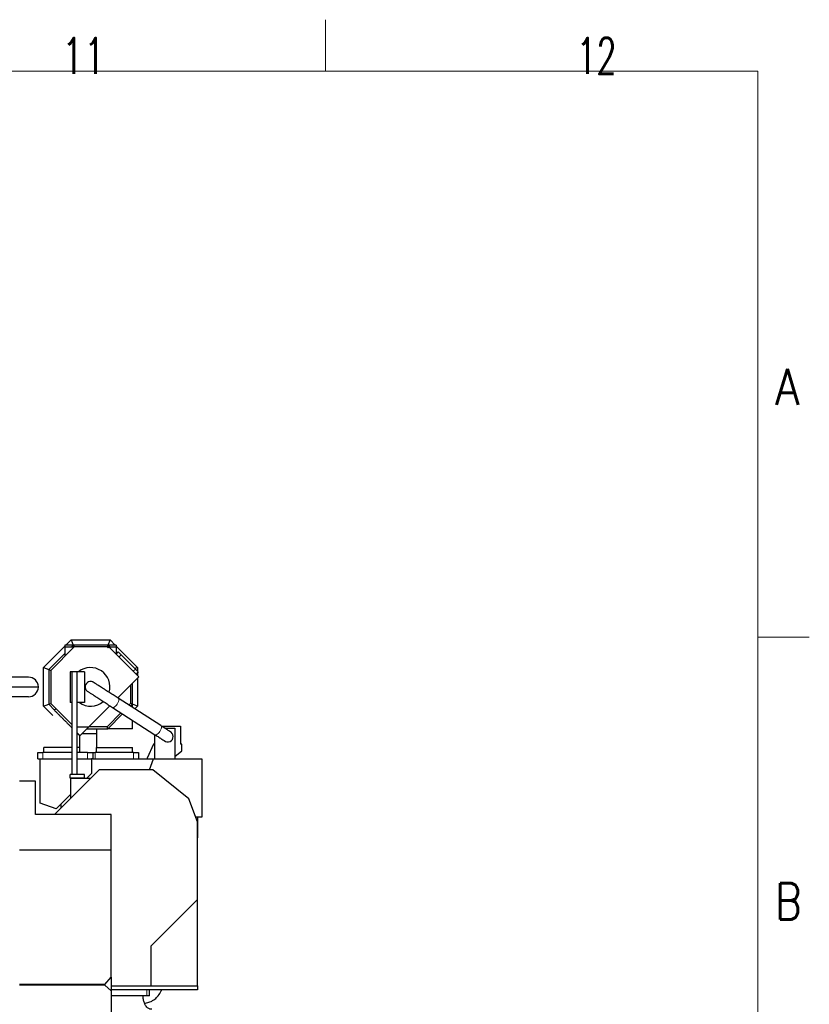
# Model space of a CAD drawing. Header units: inches. Extents: x 0 to 23760, y -13 to 16800.
# Tile 222 of 222: x 20691 to 23760, y 12973 to 16800. Entities that reach past the tile are written whole.
import ezdxf

# ---------------------------------------------------------------- set-up
doc = ezdxf.new("R2010")
doc.units = ezdxf.units.IN
doc.layers.add('210', color=7, linetype='Continuous', true_color=0xffffff)
doc.layers.add('254', color=7, linetype='Continuous', true_color=0xffffff)
doc.styles.add('latin_extended', font='simplex.shx')

msp = doc.modelspace()

# ---------------------------------------------------------------- linework, layer by layer
at = {"layer": '210', "color": 7, "linetype": 'Continuous', "lineweight": 18}
for p, q in [((21880, 16600), (21880, 16800)), ((200, 16600), (23560, 16600)), ((23560, 200), (23560, 16600)), ((23760, 14400), (23560, 14400))]:
    msp.add_line(p, q, dxfattribs=at)
at = {"layer": '254', "color": 2, "linetype": 'Continuous', "lineweight": 25}
for p, q in [((20870.951, 14369.64), (20890.952, 14389.641)), ((20890.952, 14389.641), (20899.236, 14369.641)), ((20890.952, 14389.641), (21042.14, 14389.641)), ((21042.14, 14389.641), (21033.856, 14369.641)), ((21042.14, 14389.641), (21062.141, 14369.64)), ((20784.046, 14282.735), (20866.546, 14365.235)), ((20902.343, 14362.141), (20811.546, 14271.344)), ((20899.236, 14369.641), (20866.546, 14369.641)), ((20866.546, 14369.641), (20866.546, 14362.141)), ((20866.546, 14362.141), (20902.343, 14362.141)), ((20866.546, 14362.141), (20866.546, 14326.344)), ((20899.236, 14369.641), (20891.736, 14362.141)), ((21033.856, 14369.641), (20899.236, 14369.641)), ((20899.236, 14369.641), (20902.343, 14362.141)), ((21030.749, 14362.141), (20902.343, 14362.141)), ((21033.856, 14369.641), (21030.749, 14362.141)), ((21030.749, 14362.141), (21066.546, 14362.141)), ((21034.285, 14358.606), (21030.749, 14362.141)), ((21041.356, 14362.141), (21033.856, 14369.641)), ((21066.546, 14369.641), (21033.856, 14369.641)), ((21037.82, 14362.141), (21034.285, 14358.606)), ((21153.929, 14246.032), (21037.82, 14362.141)), ((21066.546, 14369.641), (21066.546, 14362.141)), ((21066.546, 14365.235), (21149.046, 14282.735)), ((21066.546, 14362.141), (21066.546, 14335.426)), ((20866.546, 14336.951), (20804.046, 14274.451)), ((21065.541, 14334.421), (21074.026, 14342.906)), ((21067.309, 14336.188), (21066.546, 14336.951)), ((21074.026, 14342.906), (21085.34, 14331.592)), ((21085.34, 14331.592), (21140.494, 14276.438)), ((20784.046, 14131.547), (20784.046, 14282.735)), ((20784.046, 14282.735), (20804.046, 14274.451)), ((20804.046, 14274.451), (20811.546, 14271.344)), ((20804.046, 14274.451), (20804.046, 14139.832)), ((21149.046, 14282.735), (21138.546, 14278.386)), ((21151.808, 14265.124), (21140.494, 14276.438)), ((21149.046, 14282.735), (21149.046, 14267.886)), ((20725.504, 14244.814), (20525.504, 14244.814)), ((20811.546, 14271.344), (20811.546, 14142.938)), ((20893.371, 14266.032), (20887.635, 14266.032)), ((20887.635, 14266.032), (20887.635, 14146.032)), ((20893.371, 14266.032), (20893.371, 13867.141)), ((20913.371, 14266.032), (20893.371, 14266.032)), ((20942.655, 14266.032), (20913.371, 14266.032)), ((20913.371, 14266.032), (20913.371, 13867.141)), ((20942.655, 14266.032), (20942.655, 14146.032)), ((21153.929, 14246.032), (21072.098, 14164.201)), ((21151.808, 14265.124), (21143.323, 14256.639)), ((21149.046, 14262.36), (21149.046, 14250.915)), ((21149.046, 14241.147), (21149.046, 14131.547)), ((20525.504, 14207.791), (20763.54, 14207.791)), ((20525.504, 14206.764), (20762.54, 14206.764)), ((20763.54, 14205.737), (20525.504, 14205.737)), ((20763.54, 14207.791), (20762.54, 14206.764)), ((20763.54, 14205.737), (20762.54, 14206.764)), ((21121.546, 14213.649), (21121.546, 14142.938)), ((21129.046, 14139.832), (21129.046, 14221.148)), ((20725.504, 14168.714), (20525.504, 14168.714)), ((21239.573, 14056.465), (21074.132, 14162.898)), ((20784.046, 14131.547), (20804.046, 14139.832)), ((20820.154, 14095.44), (20784.046, 14131.547)), ((20804.046, 14139.832), (20811.546, 14142.938)), ((20804.046, 14139.832), (20826.893, 14116.984)), ((20811.546, 14142.938), (20893.371, 14061.113)), ((20832.196, 14122.288), (20826.046, 14116.139)), ((20893.371, 14146.032), (20887.635, 14146.032)), ((20942.655, 14146.032), (20913.371, 14146.032)), ((21041.715, 14133.818), (20960.038, 14052.141)), ((21051.408, 14127.576), (21216.849, 14021.143)), ((21121.546, 14142.938), (21115.129, 14136.521)), ((21129.046, 14139.832), (21121.546, 14142.938)), ((21121.584, 14132.37), (21129.046, 14139.832)), ((21129.046, 14127.57), (21129.046, 14139.832)), ((21149.046, 14131.547), (21129.046, 14139.832)), ((21149.046, 14131.547), (21138.796, 14121.297)), ((21084.739, 14106.131), (21030.749, 14052.141)), ((21033.856, 14044.641), (21091.195, 14101.98)), ((20913.372, 14052.141), (20960.038, 14052.141)), ((20960.038, 14052.141), (20925.041, 14017.144)), ((20952.539, 14044.641), (21033.856, 14044.641)), ((21030.749, 14052.141), (20960.038, 14052.141)), ((21033.856, 14044.641), (21030.749, 14052.141)), ((21129.046, 14044.641), (21129.046, 14077.631)), ((21243.177, 14054.141), (21316.504, 14054.141)), ((21255.587, 14046.141), (21294.507, 14046.141)), ((21294.507, 14046.141), (21294.507, 13927.141)), ((21316.504, 14054.141), (21316.504, 13984.141)), ((20989.041, 14024.641), (20932.539, 14024.641)), ((21216.504, 13984.141), (21216.504, 14021.365)), ((21216.507, 13927.141), (21216.507, 14021.361)), ((20785.041, 13972.141), (20785.041, 13972.141)), ((20785.041, 13972.141), (20785.041, 13972.141)), ((20785.041, 13952.141), (20785.041, 13972.141)), ((20925.041, 13952.141), (20925.041, 13972.141)), ((20925.041, 13972.141), (20925.041, 13972.141)), ((20989.041, 13952.141), (20989.041, 13972.141)), ((21129.046, 13952.141), (21129.046, 13972.141)), ((21211.504, 13984.141), (21186.504, 13930.529)), ((21216.504, 13984.141), (21211.504, 13984.141)), ((21321.504, 13984.141), (21316.504, 13984.141)), ((21321.504, 13959.141), (21321.504, 13984.141)), ((20761.041, 13952.141), (20781.041, 13952.141)), ((20761.041, 13927.141), (20761.041, 13952.141)), ((20893.369, 13952.141), (20781.041, 13952.141)), ((20955.041, 13952.141), (20913.371, 13952.141)), ((20955.041, 13952.141), (20975.041, 13952.141)), ((20975.041, 13952.141), (20975.041, 13927.141)), ((20975.041, 13952.141), (20984.541, 13952.141)), ((21133.541, 13952.141), (20984.541, 13952.141)), ((21133.541, 13952.141), (21153.041, 13952.141)), ((21153.041, 13952.141), (21153.041, 13927.141)), ((21186.504, 13930.529), (21186.504, 13927.14)), ((21294.506, 13936.488), (21321.504, 13959.141)), ((20761.041, 13927.141), (20770.303, 13927.141)), ((20770.304, 13927.141), (20893.371, 13927.141)), ((20770.304, 13755.141), (20770.304, 13927.141)), ((20913.37, 13927.141), (20970.545, 13927.141)), ((20975.041, 13927.141), (20970.545, 13927.141)), ((20970.545, 13927.141), (20970.545, 13870.717)), ((20975.046, 13927.141), (21210.503, 13927.141)), ((21186.503, 13928.537), (21185.605, 13927.14)), ((21195.217, 13885.141), (21210.504, 13927.141)), ((21210.504, 13927.141), (21398.504, 13927.141)), ((21398.504, 13927.141), (21398.504, 13701.157)), ((21000.504, 13885.141), (20826.52, 13711.158)), ((20887.635, 13852.141), (20887.635, 13867.141)), ((20893.371, 13867.141), (20887.635, 13867.141)), ((20942.655, 13852.141), (20887.635, 13852.141)), ((20888.504, 13852.141), (20967.504, 13852.141)), ((20888.504, 13852.141), (20888.504, 13773.141)), ((20913.371, 13867.141), (20893.371, 13867.141)), ((20942.655, 13867.141), (20913.371, 13867.141)), ((20942.655, 13852.141), (20942.655, 13867.141)), ((20970.545, 13870.717), (20951.968, 13852.14)), ((21208.564, 13885.141), (21000.504, 13885.141)), ((21348.87, 13771.643), (21208.564, 13885.141)), ((20752.504, 13841.157), (20690.504, 13841.157)), ((20752.504, 13711.157), (20752.504, 13841.157)), ((20888.504, 13788.676), (20832.665, 13732.837)), ((20832.665, 13732.837), (20770.304, 13755.141)), ((20852.504, 13737.141), (20852.504, 13752.676)), ((21381.504, 13681.984), (21348.87, 13771.643)), ((21047.004, 13711.157), (20752.504, 13711.157)), ((21047.004, 13572.419), (21047.004, 13711.157)), ((21398.504, 13701.157), (21374.525, 13701.157)), ((21381.772, 13701.155), (21381.772, 13620.889)), ((21381.504, 13380.141), (21381.504, 13681.984)), ((21047.004, 13572.419), (20690.504, 13572.419)), ((21047.004, 13078.843), (21047.004, 13572.419)), ((21201.504, 13200.141), (21381.504, 13380.141)), ((21382.197, 13344.728), (21381.503, 13364.584)), ((21381.504, 13045.141), (21381.504, 13380.141)), ((21382.197, 13344.728), (21381.503, 13344.728)), ((21201.504, 13045.141), (21201.504, 13200.141)), ((21022.004, 13050.38), (20690.504, 13050.38)), ((21022.004, 13050.38), (21047.004, 13078.843)), ((21022.004, 13047.641), (21022.004, 13050.38)), ((21047.004, 13078.844), (21047.004, 13025.462)), ((21022.004, 13047.641), (20690.504, 13047.641)), ((21047.004, 13025.462), (21022.004, 13047.641)), ((21046.997, 13045.141), (21201.504, 13045.141)), ((21047.004, 13025.462), (21047.004, 12425.378)), ((21381.504, 13030.141), (21047.007, 13030.141)), ((21195.504, 13006.441), (21195.504, 13030.141)), ((21201.504, 13045.141), (21381.504, 13045.141)), ((21381.504, 13045.144), (21381.504, 13030.141)), ((21185.504, 13006.441), (21047.004, 13006.441)), ((21195.504, 13006.441), (21185.504, 13006.441))]:
    msp.add_line(p, q, dxfattribs=at)
at = {"layer": '254', "color": 110, "linetype": 'Continuous', "lineweight": 13}
for p, q in [((21085.34, 14331.592), (21076.855, 14323.107)), ((21132.009, 14267.952), (21140.494, 14276.438)), ((21074.132, 14162.898), (21074.1, 14162.919)), ((20781.041, 13952.141), (20781.041, 13927.141)), ((20955.041, 13927.141), (20955.041, 13952.141)), ((20984.541, 13952.141), (20984.541, 13927.141)), ((21133.541, 13927.141), (21133.541, 13952.141)), ((21185.504, 13006.441), (21185.504, 13030.141))]:
    msp.add_line(p, q, dxfattribs=at)
at = {"layer": '254', "color": 2, "linetype": 'Continuous', "lineweight": 25}
for centre, radius, start, end in [((20966.546, 14207.141), 75, 343.839375, 128.255625), ((20725.504, 14206.764), 38.05, 1.546633, 90), ((20725.504, 14206.764), 38.05, 270, 358.453367), ((20966.546, 14207.141), 21, 66.391875, 246.69), ((20966.546, 14207.141), 75, 234.568125, 310.9725), ((21266.546, 14014.141), 21, 228.110625, 68.97375), ((21104.569, 13633.144), 277.474, 356.425631, 357.468643)]:
    msp.add_arc(centre, radius, start, end, dxfattribs=at)
at = {"layer": '254', "color": 110, "linetype": 'Continuous', "lineweight": 13}
for centre in [(21062.77, 14145.237), (21228.211, 14038.804)]:
    msp.add_ellipse(centre, major_axis=(11.362, 17.661), ratio=0.43020883, start_param=3.14159265, end_param=6.28318531, dxfattribs=at)
at = {"layer": '254', "color": 2, "linetype": 'Continuous', "lineweight": 25}
for points, knots in [([(21074.136, 14162.895), (21068.962, 14166.224), (21058.339, 14173.055), (21041.092, 14184.135), (21024.025, 14195.089), (21008.089, 14205.307), (20994.335, 14214.11), (20983.59, 14220.969), (20976.759, 14225.3), (20975.093, 14226.323), (20974.966, 14226.38)], [0, 0, 0, 0, 0.12278646, 0.24616695, 0.37015424, 0.49494452, 0.62041917, 0.74638919, 0.872957, 1, 1, 1, 1]), ([(20958.107, 14187.909), (20958.093, 14187.895), (20959.227, 14187.119), (20964.792, 14183.477), (20974.334, 14177.284), (20986.978, 14169.106), (21002.011, 14159.399), (21018.483, 14148.777), (21035.498, 14137.816), (21046.155, 14130.956), (21051.404, 14127.579)], [0, 0, 0, 0, 0.11341088, 0.23808816, 0.36332272, 0.48925364, 0.61590568, 0.74322913, 0.87126799, 1, 1, 1, 1]), ([(21129.046, 14044.641), (21105.712, 14044.641), (21073.982, 14044.641), (21042.252, 14044.641), (21033.856, 14044.641)], [0, 0, 0, 0, 0.73538327, 1, 1, 1, 1]), ([(21280.563, 14029.779), (21280.316, 14029.989), (21278.099, 14031.505), (21269.427, 14037.184), (21256.272, 14045.707), (21245.511, 14052.644), (21239.577, 14056.462)], [0, 0, 0, 0, 0.25369704, 0.50513126, 0.75389407, 1, 1, 1, 1]), ([(21216.845, 14021.145), (21222.518, 14017.496), (21232.559, 14011.05), (21244.309, 14003.55), (21251.112, 13999.268), (21252.52, 13998.446), (21252.555, 13998.467)], [0, 0, 0, 0, 0.26263684, 0.52238693, 0.77921226, 1, 1, 1, 1]), ([(20989.066, 13972.141), (20989.068, 13972.141), (20989.113, 13972.141), (20989.325, 13972.141), (20989.677, 13972.141), (20990.322, 13972.141), (20991.594, 13972.141), (20994.149, 13972.141), (20999.251, 13972.141), (21009.461, 13972.141), (21029.877, 13972.141), (21070.712, 13972.141), (21105.712, 13972.141), (21129.046, 13972.141)], [0, 0, 0, 0, 0.00005848, 0.00201149, 0.0039645, 0.00787052, 0.01568256, 0.03130665, 0.06255482, 0.12505117, 0.25004386, 0.50002924, 1, 1, 1, 1]), ([(21176.112, 12978.11), (21181.703, 12978.431), (21190.429, 12980.066), (21202.734, 12984.915), (21214.073, 12991.592), (21227.078, 13003.135), (21236.789, 13016.767), (21241.56, 13026.704), (21242.828, 13029.678)], [0, 0, 0, 0, 0.19765724, 0.31184892, 0.46309811, 0.65974739, 0.90094618, 1, 1, 1, 1]), ([(21204.517, 12954.291), (21202.715, 12954.217), (21199.369, 12954.428), (21193.54, 12955.883), (21186.792, 12960.415), (21180.045, 12969.263), (21175.423, 12979.201), (21171.575, 12991.975), (21170.538, 13001.515), (21170.354, 13006.441)], [0, 0, 0, 0, 0.11591799, 0.22199621, 0.44379212, 0.56700462, 0.69914847, 0.8521851, 1, 1, 1, 1])]:
    msp.add_open_spline(points, degree=3, knots=knots, dxfattribs=at)
for points, degree in [([(20826.046, 14116.139), (20893.37, 14048.815)], 1), ([(20989.041, 14044.641), (20989.041, 14008.391), (20989.041, 13972.141)], 2), ([(20989.041, 14044.641), (20989.041, 14008.391), (20989.041, 13972.141)], 2), ([(20913.37, 14028.815), (20923.473, 14018.712)], 1), ([(20923.473, 14018.712), (20924.257, 14017.928)], 1), ([(20924.257, 14017.928), (20924.642, 14017.543)], 1), ([(20924.642, 14017.543), (20924.855, 14017.33)], 1), ([(20925.041, 13972.141), (20925.041, 13994.643), (20925.041, 14017.144)], 2), ([(20925.041, 13972.141), (20925.041, 13994.643), (20925.041, 14017.144)], 2), ([(20893.37, 13972.141), (20785.041, 13972.141)], 1), ([(20925.041, 13972.141), (20913.371, 13972.141)], 1)]:
    msp.add_open_spline(points, degree=degree, dxfattribs=at)

# ---------------------------------------------------------------- texts
at = {"layer": '210', "color": 211, "linetype": 'Continuous', "lineweight": 18, "char_height": 140, "attachment_point": 7, "line_spacing_factor": 0.963855, "style": 'latin_extended'}
for s, insert in [('\\W0.7031;11', (20855.328, 16589.303)), ('\\W0.6453;12', (22855.328, 16589.303)), ('\\W0.8818;A', (23627.11, 15303.644)), ('\\W0.8203;B', (23627.11, 13303.644))]:
    msp.add_mtext(s, dxfattribs=dict(at, insert=insert))

doc.saveas('drawing.dxf')
